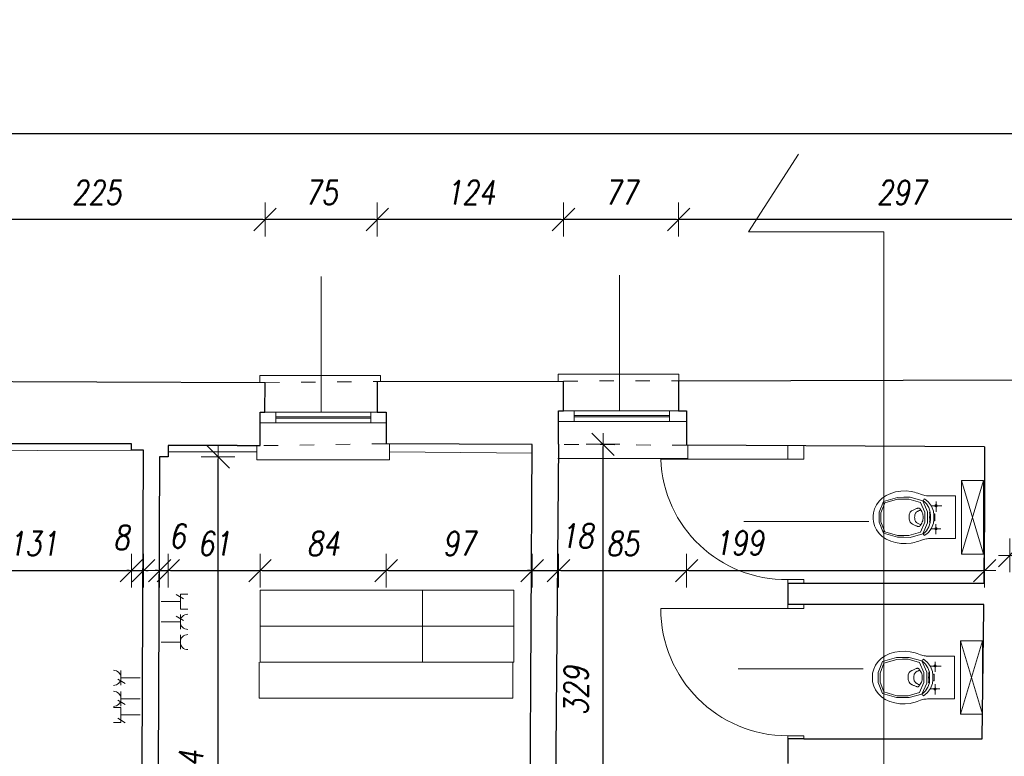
# Model space of a CAD drawing. Header units: millimetres. Extents: x -58431 to 28973, y -32170 to 9431.
# Tile 46 of 54: x -17288 to -10720, y -4213 to 698. Entities that reach past the tile are written whole.
import ezdxf

# ---------------------------------------------------------------- set-up
doc = ezdxf.new("R2010")
doc.units = ezdxf.units.MM
doc.header["$LTSCALE"] = 8
doc.linetypes.add('ACAD_ISO03W100', pattern=[30, 12, -18])
doc.layers.get('Defpoints').update_dxf_attribs({"lineweight": 0})
for name, color, linetype, lineweight in [('A_DIMEN', 7, 'Continuous', 0), ('BAM_OPISY POWIERZCHNI', 40, 'Continuous', 0), ('BAM_WYPOSAŻENIE SANITARNE', 120, 'Continuous', 0), ('instalacje', 6, 'Continuous', 0), ('piętro_dzwi i okna', 3, 'Continuous', 0), ('piętro_parapet', 6, 'Continuous', 0), ('piętro_podciąg', 2, 'ACAD_ISO03W100', 0), ('piętro_rzut', 7, 'Continuous', 30), ('piętro_widok', 4, 'Continuous', 0), ('przekroje', 3, 'Continuous', 0), ('wymiarowanie', 4, 'Continuous', 0)]:
    doc.layers.add(name, color=color, linetype=linetype, lineweight=lineweight)
doc.styles.add('ROMANS1', font='romans.shx', dxfattribs={"width": 0.8, "oblique": 10})
doc.dimstyles.new('NARCH100', dxfattribs={"dimscale": 100, "dimtxt": 1.6, "dimasz": 0.15, "dimexe": 0, "dimexo": 0, "dimgap": 1, "dimtad": 1, "dimdec": 0, "dimlfac": 0.1, "dimrnd": 1, "dimdsep": 46, "dimtxsty": 'ROMANS1', "dimblk": 'wym', "dimcen": -1.5, "dimse1": 1, "dimse2": 1, "dimclrd": 4, "dimclre": 4, "dimclrt": 3, "dimadec": 0, "dimazin": 0, "dimtfac": 0.04, "dimtdec": 0, "dimtmove": 2, "dimatfit": 3, "dimldrblk": 'wym', "dimfxl": 0, "dimtolj": 1, "dimarcsym": 0})

# ---------------------------------------------------------------- blocks, each defined once
blk = doc.blocks.new('eededede')
for p, q in [((1903.33, 1424.04), (1918.34, 1474.04)), ((1918.33, 1424.04), (1903.34, 1474.04))]:
    blk.add_line(p, q)
blk.add_lwpolyline([(1903.33, 1424.04), (1918.33, 1424.04), (1918.34, 1474.04), (1903.34, 1474.04)], close=True)
for points in [[(1872.52, 1465.77, 0), (1871.43, 1466.1, 0), (1869.17, 1466.61, 0), (1865.65, 1466.96, 0), (1862.07, 1466.84, 0), (1858.56, 1466.28, 0), (1855.21, 1465.29, 0), (1852.15, 1463.9, 0), (1849.48, 1462.12, 0), (1847.27, 1459.98, 0), (1845.54, 1457.52, 0), (1844.28, 1454.83, 0), (1843.51, 1451.98, 0), (1843.33, 1450.02, 0), (1843.33, 1449.04, 0)], [(1847.33, 1449.04, 0), (1847.34, 1452.45, 0), (1850.27, 1459.9, 0), (1859.86, 1462.6, 0), (1864.19, 1462.64, 0)], [(1848.6, 1449.04, 0), (1848.6, 1452.12, 0), (1851.25, 1458.86, 0), (1859.92, 1461.41, 0), (1863.83, 1461.45, 0)], [(1863.83, 1461.45, 0), (1867.6, 1461.49, 0), (1875.43, 1459.22, 0), (1878.4, 1452.43, 0), (1878.4, 1449.04, 0)], [(1864.19, 1462.64, 0), (1868.36, 1462.69, 0), (1877.03, 1460.3, 0), (1880.31, 1452.79, 0), (1880.31, 1449.04, 0)], [(1879.6, 1463.71, 0), (1878.48, 1463.86, 0), (1876.15, 1464.52, 0), (1873.73, 1465.4, 0), (1872.52, 1465.77, 0)], [(1878.05, 1461.52, 0), (1877.79, 1461.08, 0), (1877.52, 1460.64, 0), (1877.26, 1460.2, 0)], [(1884.53, 1449.05, 0), (1884.53, 1450.47, 0), (1884.23, 1453.12, 0), (1882.93, 1456.51, 0), (1880.88, 1459.32, 0), (1879.06, 1460.84, 0), (1878.05, 1461.52, 0)], [(1882.17, 1463.54, 0), (1881.74, 1463.54, 0), (1880.88, 1463.57, 0), (1880.03, 1463.65, 0), (1879.6, 1463.71, 0)], [(1899.34, 1463.54, 0), (1893.62, 1463.54, 0), (1887.89, 1463.54, 0), (1882.17, 1463.54, 0)], [(1899.34, 1463.54, 0), (1899.34, 1458.71, 0), (1899.34, 1453.88, 0), (1899.34, 1449.04, 0)], [(1869.93, 1453.68, 0), (1870.09, 1453.77, 0), (1870.41, 1453.93, 0), (1870.89, 1454.16, 0), (1871.37, 1454.38, 0), (1871.84, 1454.58, 0), (1872.31, 1454.77, 0), (1872.78, 1454.95, 0), (1873.24, 1455.12, 0), (1873.54, 1455.23, 0), (1873.69, 1455.29, 0)], [(1875.72, 1454.03, 0), (1875.61, 1453.99, 0), (1875.39, 1453.91, 0), (1875.07, 1453.79, 0), (1874.75, 1453.66, 0), (1874.45, 1453.54, 0), (1874.15, 1453.4, 0), (1873.87, 1453.27, 0), (1873.59, 1453.13, 0), (1873.41, 1453.04, 0), (1873.32, 1452.99, 0)], [(1873.69, 1455.29, 0), (1873.75, 1455.31, 0), (1873.86, 1455.34, 0), (1874.04, 1455.36, 0), (1874.21, 1455.35, 0), (1874.39, 1455.32, 0), (1874.55, 1455.27, 0), (1874.71, 1455.19, 0), (1874.85, 1455.09, 0), (1874.94, 1455, 0), (1874.98, 1454.96, 0)], [(1877.31, 1449.04, 0), (1877.31, 1449.32, 0), (1877.28, 1449.86, 0), (1877.17, 1450.66, 0), (1876.98, 1451.45, 0), (1876.71, 1452.21, 0), (1876.38, 1452.95, 0), (1875.98, 1453.65, 0), (1875.52, 1454.33, 0), (1875.17, 1454.75, 0), (1874.98, 1454.96, 0)], [(1877.26, 1460.2, 0), (1878.1, 1459.56, 0), (1879.58, 1458.15, 0), (1881.17, 1455.62, 0), (1882.12, 1452.63, 0), (1882.33, 1450.3, 0), (1882.33, 1449.04, 0)], [(1890.06, 1456.84, 0), (1887.68, 1456.84, 0), (1885.3, 1456.84, 0), (1882.92, 1456.84, 0)], [(1885.45, 1456.26, 0), (1885.2, 1456.84, 0), (1885.45, 1457.43, 0), (1886.04, 1457.67, 0), (1886.62, 1457.43, 0), (1886.87, 1456.84, 0), (1886.62, 1456.26, 0), (1886.04, 1456.01, 0)], [(1886.04, 1459.74, 0), (1886.04, 1457.43, 0), (1886.04, 1455.12, 0), (1886.04, 1452.82, 0)], [(1872.52, 1432.32, 0), (1871.43, 1431.99, 0), (1869.17, 1431.47, 0), (1865.65, 1431.13, 0), (1862.07, 1431.25, 0), (1858.55, 1431.81, 0), (1855.21, 1432.8, 0), (1852.15, 1434.19, 0), (1849.48, 1435.97, 0), (1847.27, 1438.11, 0), (1845.54, 1440.57, 0), (1844.28, 1443.26, 0), (1843.51, 1446.11, 0), (1843.33, 1448.07, 0), (1843.33, 1449.04, 0)], [(1847.33, 1449.04, 0), (1847.33, 1445.64, 0), (1850.27, 1438.19, 0), (1859.86, 1435.49, 0), (1864.19, 1435.44, 0)], [(1848.6, 1449.04, 0), (1848.6, 1445.97, 0), (1851.25, 1439.23, 0), (1859.91, 1436.68, 0), (1863.83, 1436.64, 0)], [(1863.83, 1436.64, 0), (1867.6, 1436.59, 0), (1875.43, 1438.87, 0), (1878.4, 1445.65, 0), (1878.4, 1449.04, 0)], [(1864.19, 1435.44, 0), (1868.36, 1435.4, 0), (1877.03, 1437.79, 0), (1880.31, 1445.29, 0), (1880.31, 1449.04, 0)], [(1869.93, 1453.68, 0), (1869.34, 1453.38, 0), (1868.45, 1452.5, 0), (1867.79, 1450.77, 0), (1867.69, 1449.58, 0), (1867.69, 1449.04, 0)], [(1869.93, 1444.4, 0), (1869.71, 1444.52, 0), (1869.31, 1444.79, 0), (1868.82, 1445.28, 0), (1868.43, 1445.84, 0), (1868.13, 1446.46, 0), (1867.92, 1447.11, 0), (1867.78, 1447.77, 0), (1867.7, 1448.42, 0), (1867.69, 1448.84, 0), (1867.69, 1449.04, 0)], [(1873.32, 1452.99, 0), (1873.15, 1452.9, 0), (1872.84, 1452.68, 0), (1872.45, 1452.28, 0), (1872.14, 1451.82, 0), (1871.89, 1451.3, 0), (1871.71, 1450.75, 0), (1871.59, 1450.17, 0), (1871.52, 1449.59, 0), (1871.51, 1449.22, 0), (1871.51, 1449.04, 0)], [(1873.32, 1445.1, 0), (1873.15, 1445.19, 0), (1872.84, 1445.41, 0), (1872.45, 1445.8, 0), (1872.14, 1446.27, 0), (1871.89, 1446.79, 0), (1871.71, 1447.34, 0), (1871.59, 1447.92, 0), (1871.52, 1448.49, 0), (1871.51, 1448.87, 0), (1871.51, 1449.04, 0)], [(1877.31, 1449.04, 0), (1877.31, 1448.77, 0), (1877.28, 1448.23, 0), (1877.17, 1447.43, 0), (1876.98, 1446.64, 0), (1876.71, 1445.88, 0), (1876.38, 1445.14, 0), (1875.98, 1444.43, 0), (1875.52, 1443.76, 0), (1875.17, 1443.33, 0), (1874.98, 1443.13, 0)], [(1877.26, 1437.89, 0), (1878.1, 1438.53, 0), (1879.58, 1439.93, 0), (1881.17, 1442.47, 0), (1882.12, 1445.46, 0), (1882.33, 1447.79, 0), (1882.33, 1449.04, 0)], [(1884.53, 1449.04, 0), (1884.53, 1447.61, 0), (1884.23, 1444.96, 0), (1882.93, 1441.58, 0), (1880.88, 1438.76, 0), (1879.06, 1437.24, 0), (1878.05, 1436.57, 0)], [(1881.58, 1449.04, 0), (1881.58, 1449.33, 0), (1881.68, 1449.5, 0), (1881.82, 1449.69, 0), (1881.83, 1450.01, 0), (1881.8, 1450.62, 0), (1881.73, 1451.44, 0), (1881.59, 1452.11, 0), (1881.72, 1452.41, 0), (1881.98, 1452.53, 0), (1881.96, 1452.8, 0)], [(1881.58, 1449.04, 0), (1881.58, 1448.75, 0), (1881.68, 1448.59, 0), (1881.82, 1448.4, 0), (1881.83, 1448.08, 0), (1881.8, 1447.47, 0), (1881.73, 1446.64, 0), (1881.59, 1445.97, 0), (1881.72, 1445.67, 0), (1881.98, 1445.56, 0), (1881.96, 1445.28, 0)], [(1884.39, 1451.34, 0), (1884.7, 1451.34, 0), (1885.02, 1451.34, 0), (1885.33, 1451.34, 0)], [(1885.33, 1449.04, 0), (1885.33, 1449.81, 0), (1885.33, 1450.58, 0), (1885.33, 1451.34, 0)], [(1885.33, 1449.04, 0), (1885.33, 1448.28, 0), (1885.33, 1447.51, 0), (1885.33, 1446.74, 0)], [(1899.33, 1434.54, 0), (1899.33, 1439.38, 0), (1899.33, 1444.21, 0), (1899.34, 1449.04, 0)], [(1869.93, 1444.4, 0), (1870.09, 1444.32, 0), (1870.41, 1444.15, 0), (1870.89, 1443.92, 0), (1871.37, 1443.71, 0), (1871.84, 1443.51, 0), (1872.31, 1443.32, 0), (1872.78, 1443.14, 0), (1873.24, 1442.96, 0), (1873.54, 1442.86, 0), (1873.69, 1442.8, 0)], [(1875.72, 1444.06, 0), (1875.47, 1444.15, 0), (1874.81, 1444.39, 0), (1874.01, 1444.74, 0), (1873.49, 1445, 0), (1873.32, 1445.1, 0)], [(1873.69, 1442.8, 0), (1873.75, 1442.78, 0), (1873.86, 1442.75, 0), (1874.04, 1442.73, 0), (1874.21, 1442.74, 0), (1874.39, 1442.77, 0), (1874.55, 1442.82, 0), (1874.71, 1442.9, 0), (1874.85, 1443, 0), (1874.94, 1443.08, 0), (1874.98, 1443.13, 0)], [(1889.21, 1441.24, 0), (1887.11, 1441.24, 0), (1885.01, 1441.24, 0), (1882.91, 1441.24, 0)], [(1884.39, 1446.74, 0), (1884.7, 1446.74, 0), (1885.02, 1446.74, 0), (1885.33, 1446.74, 0)], [(1885.45, 1441.83, 0), (1885.2, 1441.24, 0), (1885.45, 1440.66, 0), (1886.03, 1440.41, 0), (1886.62, 1440.66, 0), (1886.87, 1441.24, 0), (1886.62, 1441.83, 0), (1886.03, 1442.07, 0)], [(1886.03, 1444.48, 0), (1886.03, 1442.18, 0), (1886.03, 1439.88, 0), (1886.03, 1437.57, 0)], [(1879.6, 1434.38, 0), (1878.47, 1434.23, 0), (1876.15, 1433.57, 0), (1873.73, 1432.69, 0), (1872.52, 1432.32, 0)], [(1878.05, 1436.57, 0), (1877.79, 1437.01, 0), (1877.52, 1437.45, 0), (1877.26, 1437.89, 0)], [(1882.17, 1434.54, 0), (1881.74, 1434.54, 0), (1880.88, 1434.52, 0), (1880.03, 1434.43, 0), (1879.6, 1434.38, 0)], [(1899.33, 1434.54, 0), (1893.61, 1434.54, 0), (1887.89, 1434.54, 0), (1882.17, 1434.54, 0)]]:
    blk.add_polyline3d(points)
blk = doc.blocks.new('GGGDB')
at = {"layer": 'przekroje'}
for points in [[(44025, 25066.5), (43120.8, 25066.5), (43454.9, 25583.2)], [(44025, 25066.5), (44025, -5400)]]:
    blk.add_lwpolyline(points, dxfattribs=at)
blk = doc.blocks.new('wym')
at = {"layer": 'A_DIMEN', "color": 4, "ltscale": 100}
for p, q in [((-5, -5), (5, 5)), ((0, -7.5), (0, 7.5)), ((-5, 0), (5, 0))]:
    blk.add_line(p, q, dxfattribs=at)
blk = doc.blocks.new('*D131')
at = {"layer": 'Defpoints', "color": 0, "transparency": 16777216}
for p in [(-12892.5, -634.4), (-9920.4, -1701.4), (-12892.5, -1709.6)]:
    blk.add_point(p, dxfattribs=at)
at = {"layer": 'piętro_widok', "color": 4, "lineweight": -2, "transparency": 16777216}
blk.add_line((-9935.4, -634.4), (-12877.5, -634.4), dxfattribs=at)
at = {"layer": 'piętro_widok', "color": 4, "lineweight": -2, "transparency": 16777216, "xscale": 15, "yscale": 15, "zscale": 15}
for p, rotation in [((-12892.5, -634.4), 179.9999999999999), ((-9920.4, -634.4), 359.9999999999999)]:
    blk.add_blockref('wym', p, dxfattribs=dict(at, rotation=rotation))
at = {"layer": 'piętro_widok', "color": 3, "transparency": 16777216, "insert": (-11406.4, -454.4), "char_height": 160, "attachment_point": 5, "style": 'ROMANS1'}
blk.add_mtext('\\A1;297', dxfattribs=at)
blk = doc.blocks.new('*D132')
at = {"layer": 'Defpoints', "color": 0, "transparency": 16777216}
for p in [(-13660.3, -634.4), (-13660.3, -1711.5), (-12892.5, -1709.6)]:
    blk.add_point(p, dxfattribs=at)
at = {"layer": 'piętro_widok', "color": 4, "lineweight": -2, "transparency": 16777216}
blk.add_line((-12907.5, -634.4), (-13645.3, -634.4), dxfattribs=at)
at = {"layer": 'piętro_widok', "color": 4, "lineweight": -2, "transparency": 16777216, "xscale": 15, "yscale": 15, "zscale": 15}
for p, rotation in [((-13660.3, -634.4), 179.9999999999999), ((-12892.5, -634.4), 359.9999999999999)]:
    blk.add_blockref('wym', p, dxfattribs=dict(at, rotation=rotation))
at = {"layer": 'piętro_widok', "color": 3, "transparency": 16777216, "insert": (-13276.4, -454.4), "char_height": 160, "attachment_point": 5, "style": 'ROMANS1'}
blk.add_mtext('\\A1;77', dxfattribs=at)
blk = doc.blocks.new('*D133')
at = {"layer": 'Defpoints', "color": 0, "transparency": 16777216}
for p in [(-14902.4, -634.4), (-14902.4, -1714.5), (-13660.3, -1711.5)]:
    blk.add_point(p, dxfattribs=at)
at = {"layer": 'piętro_widok', "color": 4, "lineweight": -2, "transparency": 16777216}
blk.add_line((-13675.3, -634.4), (-14887.4, -634.4), dxfattribs=at)
at = {"layer": 'piętro_widok', "color": 4, "lineweight": -2, "transparency": 16777216, "xscale": 15, "yscale": 15, "zscale": 15}
for p, rotation in [((-14902.4, -634.4), 179.9999999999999), ((-13660.3, -634.4), 359.9999999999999)]:
    blk.add_blockref('wym', p, dxfattribs=dict(at, rotation=rotation))
at = {"layer": 'piętro_widok', "color": 3, "transparency": 16777216, "insert": (-14281.4, -454.4), "char_height": 160, "attachment_point": 5, "style": 'ROMANS1'}
blk.add_mtext('\\A1;124', dxfattribs=at)
blk = doc.blocks.new('*D134')
at = {"layer": 'Defpoints', "color": 0, "transparency": 16777216}
for p in [(-15651.1, -634.4), (-15651.1, -1722.6), (-14902.4, -1714.5)]:
    blk.add_point(p, dxfattribs=at)
at = {"layer": 'piętro_widok', "color": 4, "lineweight": -2, "transparency": 16777216}
blk.add_line((-14917.4, -634.4), (-15636.1, -634.4), dxfattribs=at)
at = {"layer": 'piętro_widok', "color": 4, "lineweight": -2, "transparency": 16777216, "xscale": 15, "yscale": 15, "zscale": 15}
for p, rotation in [((-15651.1, -634.4), 179.9999999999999), ((-14902.4, -634.4), 359.9999999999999)]:
    blk.add_blockref('wym', p, dxfattribs=dict(at, rotation=rotation))
at = {"layer": 'piętro_widok', "color": 3, "transparency": 16777216, "insert": (-15276.7, -454.4), "char_height": 160, "attachment_point": 5, "style": 'ROMANS1'}
blk.add_mtext('\\A1;75', dxfattribs=at)
blk = doc.blocks.new('*D135')
at = {"layer": 'Defpoints', "color": 0, "transparency": 16777216}
for p in [(-17899.5, -634.4), (-17899.5, -1714.4), (-15651.1, -1722.6)]:
    blk.add_point(p, dxfattribs=at)
at = {"layer": 'piętro_widok', "color": 4, "lineweight": -2, "transparency": 16777216}
blk.add_line((-15666.1, -634.4), (-17884.5, -634.4), dxfattribs=at)
at = {"layer": 'piętro_widok', "color": 4, "lineweight": -2, "transparency": 16777216, "xscale": 15, "yscale": 15, "zscale": 15}
for p, rotation in [((-17899.5, -634.4), 179.9999999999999), ((-15651.1, -634.4), 359.9999999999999)]:
    blk.add_blockref('wym', p, dxfattribs=dict(at, rotation=rotation))
at = {"layer": 'piętro_widok', "color": 3, "transparency": 16777216, "insert": (-16775.3, -454.4), "char_height": 160, "attachment_point": 5, "style": 'ROMANS1'}
blk.add_mtext('\\A1;225', dxfattribs=at)
blk = doc.blocks.new('*D542')
at = {"layer": 'BAM_OPISY POWIERZCHNI', "color": 4, "lineweight": -2, "transparency": 16777216}
blk.add_line((-56012, -61), (-1471.7, -61), dxfattribs=at)
at = {"layer": 'Defpoints', "color": 0, "transparency": 16777216}
for p in [(-1456.7, -61), (-1456.7, -1693.8), (-56027, -1738.3)]:
    blk.add_point(p, dxfattribs=at)
at = {"layer": 'BAM_OPISY POWIERZCHNI', "color": 4, "lineweight": -2, "transparency": 16777216, "xscale": 15, "yscale": 15, "zscale": 15, "rotation": 179.9999999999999}
blk.add_blockref('wym', (-56027, -61), dxfattribs=at)
at = {"layer": 'BAM_OPISY POWIERZCHNI', "color": 4, "lineweight": -2, "transparency": 16777216, "xscale": 15, "yscale": 15, "zscale": 15}
blk.add_blockref('wym', (-1456.7, -61), dxfattribs=at)
at = {"layer": 'BAM_OPISY POWIERZCHNI', "color": 3, "transparency": 16777216, "insert": (-28741.9, 119), "char_height": 160, "attachment_point": 5, "style": 'ROMANS1'}
blk.add_mtext('\\A1;5457', dxfattribs=at)
blk = doc.blocks.new('*D685')
at = {"layer": 'BAM_OPISY POWIERZCHNI', "color": 4, "lineweight": -2, "transparency": 16777216}
blk.add_line((-17838.4, -2975.4), (-16558, -2975.4), dxfattribs=at)
at = {"layer": 'Defpoints', "color": 0, "transparency": 16777216}
for p in [(-17853.4, -1989.7), (-16543, -2131.1), (-16543, -2975.4)]:
    blk.add_point(p, dxfattribs=at)
at = {"layer": 'BAM_OPISY POWIERZCHNI', "color": 4, "lineweight": -2, "transparency": 16777216, "xscale": 15, "yscale": 15, "zscale": 15, "rotation": 179.9999999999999}
blk.add_blockref('wym', (-17853.4, -2975.4), dxfattribs=at)
at = {"layer": 'BAM_OPISY POWIERZCHNI', "color": 4, "lineweight": -2, "transparency": 16777216, "xscale": 15, "yscale": 15, "zscale": 15}
blk.add_blockref('wym', (-16543, -2975.4), dxfattribs=at)
at = {"layer": 'BAM_OPISY POWIERZCHNI', "color": 3, "transparency": 16777216, "insert": (-17198.2, -2795.4), "char_height": 160, "attachment_point": 5, "style": 'ROMANS1'}
blk.add_mtext('\\A1;131', dxfattribs=at)
blk = doc.blocks.new('*D686')
at = {"layer": 'BAM_OPISY POWIERZCHNI', "color": 4, "lineweight": -2, "transparency": 16777216}
for p, q in [((-16558, -2975.4), (-16573, -2975.4)), ((-16543, -2975.4), (-16461.9, -2975.4)), ((-16446.9, -2975.4), (-16431.9, -2975.4))]:
    blk.add_line(p, q, dxfattribs=at)
at = {"layer": 'Defpoints', "color": 0, "transparency": 16777216}
for p in [(-16543, -2131.1), (-16461.9, -2172.1), (-16461.9, -2975.4)]:
    blk.add_point(p, dxfattribs=at)
at = {"layer": 'BAM_OPISY POWIERZCHNI', "color": 4, "lineweight": -2, "transparency": 16777216, "xscale": 15, "yscale": 15, "zscale": 15}
for p, rotation in [((-16543, -2975.4), 359.9999999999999), ((-16461.9, -2975.4), 179.9999999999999)]:
    blk.add_blockref('wym', p, dxfattribs=dict(at, rotation=rotation))
at = {"layer": 'BAM_OPISY POWIERZCHNI', "color": 3, "transparency": 16777216, "insert": (-16609.8, -2754.5), "char_height": 160, "attachment_point": 5, "style": 'ROMANS1'}
blk.add_mtext('\\A1;8', dxfattribs=at)
blk = doc.blocks.new('*D687')
at = {"layer": 'BAM_OPISY POWIERZCHNI', "color": 4, "lineweight": -2, "transparency": 16777216}
for p, q in [((-16369.8, -2975.4), (-16384.8, -2975.4)), ((-16354.8, -2975.4), (-16296.6, -2975.4)), ((-16281.6, -2975.4), (-16266.6, -2975.4))]:
    blk.add_line(p, q, dxfattribs=at)
at = {"layer": 'Defpoints', "color": 0, "transparency": 16777216}
for p in [(-16296.6, -2141.9), (-16354.8, -2216.8), (-16296.6, -2975.4)]:
    blk.add_point(p, dxfattribs=at)
at = {"layer": 'BAM_OPISY POWIERZCHNI', "color": 4, "lineweight": -2, "transparency": 16777216, "xscale": 15, "yscale": 15, "zscale": 15}
for p, rotation in [((-16354.8, -2975.4), 359.9999999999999), ((-16296.6, -2975.4), 179.9999999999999)]:
    blk.add_blockref('wym', p, dxfattribs=dict(at, rotation=rotation))
at = {"layer": 'BAM_OPISY POWIERZCHNI', "color": 3, "transparency": 16777216, "insert": (-16236, -2744.6), "char_height": 160, "attachment_point": 5, "style": 'ROMANS1'}
blk.add_mtext('\\A1;6', dxfattribs=at)
blk = doc.blocks.new('*D688')
at = {"layer": 'BAM_OPISY POWIERZCHNI', "color": 4, "lineweight": -2, "transparency": 16777216}
blk.add_line((-16281.6, -2975.4), (-15699.6, -2975.4), dxfattribs=at)
at = {"layer": 'Defpoints', "color": 0, "transparency": 16777216}
for p in [(-15684.6, -1989.7), (-16296.6, -2141.9), (-15684.6, -2975.4)]:
    blk.add_point(p, dxfattribs=at)
at = {"layer": 'BAM_OPISY POWIERZCHNI', "color": 4, "lineweight": -2, "transparency": 16777216, "xscale": 15, "yscale": 15, "zscale": 15, "rotation": 179.9999999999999}
blk.add_blockref('wym', (-16296.6, -2975.4), dxfattribs=at)
at = {"layer": 'BAM_OPISY POWIERZCHNI', "color": 4, "lineweight": -2, "transparency": 16777216, "xscale": 15, "yscale": 15, "zscale": 15}
blk.add_blockref('wym', (-15684.6, -2975.4), dxfattribs=at)
at = {"layer": 'BAM_OPISY POWIERZCHNI', "color": 3, "transparency": 16777216, "insert": (-15990.6, -2795.4), "char_height": 160, "attachment_point": 5, "style": 'ROMANS1'}
blk.add_mtext('\\A1;61', dxfattribs=at)
blk = doc.blocks.new('*D689')
at = {"layer": 'BAM_OPISY POWIERZCHNI', "color": 4, "lineweight": -2, "transparency": 16777216}
blk.add_line((-15669.6, -2975.4), (-14858.7, -2975.4), dxfattribs=at)
at = {"layer": 'Defpoints', "color": 0, "transparency": 16777216}
for p in [(-15684.6, -1989.7), (-14843.7, -1989.7), (-14843.7, -2975.4)]:
    blk.add_point(p, dxfattribs=at)
at = {"layer": 'BAM_OPISY POWIERZCHNI', "color": 4, "lineweight": -2, "transparency": 16777216, "xscale": 15, "yscale": 15, "zscale": 15, "rotation": 179.9999999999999}
blk.add_blockref('wym', (-15684.6, -2975.4), dxfattribs=at)
at = {"layer": 'BAM_OPISY POWIERZCHNI', "color": 4, "lineweight": -2, "transparency": 16777216, "xscale": 15, "yscale": 15, "zscale": 15}
blk.add_blockref('wym', (-14843.7, -2975.4), dxfattribs=at)
at = {"layer": 'BAM_OPISY POWIERZCHNI', "color": 3, "transparency": 16777216, "insert": (-15264.2, -2795.4), "char_height": 160, "attachment_point": 5, "style": 'ROMANS1'}
blk.add_mtext('\\A1;84', dxfattribs=at)
blk = doc.blocks.new('*D690')
at = {"layer": 'BAM_OPISY POWIERZCHNI', "color": 4, "lineweight": -2, "transparency": 16777216}
blk.add_line((-14828.7, -2975.4), (-13884.8, -2975.4), dxfattribs=at)
at = {"layer": 'Defpoints', "color": 0, "transparency": 16777216}
for p in [(-14843.7, -1989.7), (-13869.8, -2134.3), (-13869.8, -2975.4)]:
    blk.add_point(p, dxfattribs=at)
at = {"layer": 'BAM_OPISY POWIERZCHNI', "color": 4, "lineweight": -2, "transparency": 16777216, "xscale": 15, "yscale": 15, "zscale": 15, "rotation": 179.9999999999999}
blk.add_blockref('wym', (-14843.7, -2975.4), dxfattribs=at)
at = {"layer": 'BAM_OPISY POWIERZCHNI', "color": 4, "lineweight": -2, "transparency": 16777216, "xscale": 15, "yscale": 15, "zscale": 15}
blk.add_blockref('wym', (-13869.8, -2975.4), dxfattribs=at)
at = {"layer": 'BAM_OPISY POWIERZCHNI', "color": 3, "transparency": 16777216, "insert": (-14356.8, -2795.4), "char_height": 160, "attachment_point": 5, "style": 'ROMANS1'}
blk.add_mtext('\\A1;97', dxfattribs=at)
blk = doc.blocks.new('*D691')
at = {"layer": 'BAM_OPISY POWIERZCHNI', "color": 4, "lineweight": -2, "transparency": 16777216}
for p, q in [((-13884.8, -2975.4), (-13899.8, -2975.4)), ((-13869.8, -2975.4), (-13693.9, -2975.4)), ((-13678.9, -2975.4), (-13663.9, -2975.4))]:
    blk.add_line(p, q, dxfattribs=at)
at = {"layer": 'Defpoints', "color": 0, "transparency": 16777216}
for p in [(-13693.9, -1981), (-13869.8, -2134.3), (-13693.9, -2975.4)]:
    blk.add_point(p, dxfattribs=at)
at = {"layer": 'BAM_OPISY POWIERZCHNI', "color": 4, "lineweight": -2, "transparency": 16777216, "xscale": 15, "yscale": 15, "zscale": 15}
for p, rotation in [((-13869.8, -2975.4), 359.9999999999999), ((-13693.9, -2975.4), 179.9999999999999)]:
    blk.add_blockref('wym', p, dxfattribs=dict(at, rotation=rotation))
at = {"layer": 'BAM_OPISY POWIERZCHNI', "color": 3, "transparency": 16777216, "insert": (-13570.2, -2743.6), "char_height": 160, "attachment_point": 5, "style": 'ROMANS1'}
blk.add_mtext('\\A1;18', dxfattribs=at)
blk = doc.blocks.new('*D692')
at = {"layer": 'BAM_OPISY POWIERZCHNI', "color": 4, "lineweight": -2, "transparency": 16777216}
blk.add_line((-13678.9, -2975.4), (-12854, -2975.4), dxfattribs=at)
at = {"layer": 'Defpoints', "color": 0, "transparency": 16777216}
for p in [(-13693.9, -1981), (-12839, -1981), (-12839, -2975.4)]:
    blk.add_point(p, dxfattribs=at)
at = {"layer": 'BAM_OPISY POWIERZCHNI', "color": 4, "lineweight": -2, "transparency": 16777216, "xscale": 15, "yscale": 15, "zscale": 15, "rotation": 179.9999999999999}
blk.add_blockref('wym', (-13693.9, -2975.4), dxfattribs=at)
at = {"layer": 'BAM_OPISY POWIERZCHNI', "color": 4, "lineweight": -2, "transparency": 16777216, "xscale": 15, "yscale": 15, "zscale": 15}
blk.add_blockref('wym', (-12839, -2975.4), dxfattribs=at)
at = {"layer": 'BAM_OPISY POWIERZCHNI', "color": 3, "transparency": 16777216, "insert": (-13266.4, -2795.4), "char_height": 160, "attachment_point": 5, "style": 'ROMANS1'}
blk.add_mtext('\\A1;85', dxfattribs=at)
blk = doc.blocks.new('*D693')
at = {"layer": 'BAM_OPISY POWIERZCHNI', "color": 4, "lineweight": -2, "transparency": 16777216}
blk.add_line((-12824, -2975.4), (-10866.6, -2975.4), dxfattribs=at)
at = {"layer": 'Defpoints', "color": 0, "transparency": 16777216}
for p in [(-12839, -1981), (-10851.6, -2150.7), (-10851.6, -2975.4)]:
    blk.add_point(p, dxfattribs=at)
at = {"layer": 'BAM_OPISY POWIERZCHNI', "color": 4, "lineweight": -2, "transparency": 16777216, "xscale": 15, "yscale": 15, "zscale": 15, "rotation": 179.9999999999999}
blk.add_blockref('wym', (-12839, -2975.4), dxfattribs=at)
at = {"layer": 'BAM_OPISY POWIERZCHNI', "color": 4, "lineweight": -2, "transparency": 16777216, "xscale": 15, "yscale": 15, "zscale": 15}
blk.add_blockref('wym', (-10851.6, -2975.4), dxfattribs=at)
at = {"layer": 'BAM_OPISY POWIERZCHNI', "color": 3, "transparency": 16777216, "insert": (-12488.9, -2790.7), "char_height": 160, "attachment_point": 5, "style": 'ROMANS1'}
blk.add_mtext('\\A1;199', dxfattribs=at)
blk = doc.blocks.new('*D694')
at = {"layer": 'BAM_OPISY POWIERZCHNI', "color": 4, "lineweight": -2, "transparency": 16777216}
blk.add_line((-10668.8, -2874.1), (-9852.6, -2874.1), dxfattribs=at)
at = {"layer": 'Defpoints', "color": 0, "transparency": 16777216}
for p in [(-10683.8, -1989.7), (-9837.6, -1991.7), (-9837.6, -2874.1)]:
    blk.add_point(p, dxfattribs=at)
at = {"layer": 'BAM_OPISY POWIERZCHNI', "color": 4, "lineweight": -2, "transparency": 16777216, "xscale": 15, "yscale": 15, "zscale": 15, "rotation": 179.9999999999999}
blk.add_blockref('wym', (-10683.8, -2874.1), dxfattribs=at)
at = {"layer": 'BAM_OPISY POWIERZCHNI', "color": 4, "lineweight": -2, "transparency": 16777216, "xscale": 15, "yscale": 15, "zscale": 15}
blk.add_blockref('wym', (-9837.6, -2874.1), dxfattribs=at)
at = {"layer": 'BAM_OPISY POWIERZCHNI', "color": 3, "transparency": 16777216, "insert": (-10260.7, -2694.1), "char_height": 160, "attachment_point": 5, "style": 'ROMANS1'}
blk.add_mtext('\\A1;85', dxfattribs=at)
blk = doc.blocks.new('*D808')
at = {"layer": 'BAM_OPISY POWIERZCHNI', "color": 4, "lineweight": -2, "transparency": 16777216}
blk.add_line((-15964.4, -6445.8), (-15964.4, -2231.8), dxfattribs=at)
at = {"layer": 'Defpoints', "color": 0, "transparency": 16777216}
for p in [(-16354.8, -2216.8), (-15964.4, -2216.8), (-16372.4, -6460.8)]:
    blk.add_point(p, dxfattribs=at)
at = {"layer": 'BAM_OPISY POWIERZCHNI', "color": 4, "lineweight": -2, "transparency": 16777216, "xscale": 15, "yscale": 15, "zscale": 15}
for p, rotation in [((-15964.4, -2216.8), 90), ((-15964.4, -6460.8), 270)]:
    blk.add_blockref('wym', p, dxfattribs=dict(at, rotation=rotation))
at = {"layer": 'BAM_OPISY POWIERZCHNI', "color": 3, "transparency": 16777216, "insert": (-16144.4, -4338.8), "char_height": 160, "attachment_point": 5, "rotation": 90, "style": 'ROMANS1'}
blk.add_mtext('\\A1;424', dxfattribs=at)
blk = doc.blocks.new('*D809')
at = {"layer": 'BAM_OPISY POWIERZCHNI', "color": 4, "lineweight": -2, "transparency": 16777216}
blk.add_line((-13397, -5404.8), (-13397, -2148.2), dxfattribs=at)
at = {"layer": 'Defpoints', "color": 0, "transparency": 16777216}
for p in [(-13693.1, -2133.2), (-13397, -2133.2), (-13721.9, -5419.8)]:
    blk.add_point(p, dxfattribs=at)
at = {"layer": 'BAM_OPISY POWIERZCHNI', "color": 4, "lineweight": -2, "transparency": 16777216, "xscale": 15, "yscale": 15, "zscale": 15}
for p, rotation in [((-13397, -2133.2), 90), ((-13397, -5419.8), 270)]:
    blk.add_blockref('wym', p, dxfattribs=dict(at, rotation=rotation))
at = {"layer": 'BAM_OPISY POWIERZCHNI', "color": 3, "transparency": 16777216, "insert": (-13577, -3776.5), "char_height": 160, "attachment_point": 5, "rotation": 90, "style": 'ROMANS1'}
blk.add_mtext('\\A1;329', dxfattribs=at)

msp = doc.modelspace()

# ---------------------------------------------------------------- linework, layer by layer
at = {"layer": 'BAM_OPISY POWIERZCHNI'}
msp.add_line((-14601.2, -3105), (-14601.2, -3585), dxfattribs=at)
for points in [[(-15683.2, -3105), (-15683.2, -3585), (-13992.6, -3585), (-13992.6, -3105)], [(-15683.2, -3105), (-13992.6, -3105)], [(-13992.6, -3345), (-15683.2, -3345)], [(-15689.7, -3585), (-15689.7, -3825), (-13999.1, -3825), (-13999.1, -3585)]]:
    msp.add_lwpolyline(points, dxfattribs=at)
at = {"layer": 'instalacje'}
for points in [[(-16194.8, -3164.3), (-16244.6, -3134.5)], [(-16216.4, -3232.1), (-16216.4, -3131.6)], [(-16166.2, -3131.6), (-16216.4, -3131.6)], [(-16216.4, -3181.9), (-16344.4, -3181.9)], [(-16194.8, -3308.2), (-16244.6, -3278.4)], [(-16166.2, -3232.1), (-16216.4, -3232.1)], [(-16216.4, -3268.9), (-16216.4, -3364.8)], [(-16216.4, -3316.9), (-16344.4, -3316.9)], [(-16216.4, -3403.9), (-16216.4, -3499.8)], [(-16216.4, -3451.9), (-16344.4, -3451.9)], [(-16612.5, -3738), (-16612.5, -3642.1)], [(-16634.1, -3698.7), (-16584.4, -3728.6)], [(-16612.5, -3690.1), (-16484.5, -3690.1)], [(-16612.5, -3878), (-16612.5, -3782.1)], [(-16634.1, -3838.7), (-16584.4, -3868.6)], [(-16612.5, -3830.1), (-16484.5, -3830.1)], [(-16662.8, -3887.5), (-16612.5, -3887.5)], [(-16612.5, -3887.5), (-16612.5, -3988)], [(-16612.5, -3937.7), (-16484.5, -3937.7)], [(-16662.8, -3988), (-16612.5, -3988)], [(-16634.1, -3959.2), (-16584.4, -3989.1)]]:
    msp.add_lwpolyline(points, dxfattribs=at)
for centre, start, end in [((-16166.2, -3316.9), 90, 270), ((-16166.2, -3451.9), 90, 270), ((-16662.8, -3690.1), 270, 90), ((-16662.8, -3830.1), 270, 90)]:
    msp.add_arc(centre, 50.2, start, end, dxfattribs=at)
at = {"layer": 'piętro_dzwi i okna'}
for p, q in [((-12163.9, -2232.2), (-12057.2, -2232.2)), ((-12163.9, -3228.6), (-12057.2, -3228.6))]:
    msp.add_line(p, q, dxfattribs=at)
for points in [[(-15652.3, -1919.7), (-14902.4, -1919.7)], [(-15580.5, -1989.7), (-15580.5, -1919.7)], [(-15580.5, -1949.4), (-14944.9, -1949.4)], [(-15580.5, -1959), (-14944.9, -1959)], [(-14944.9, -1989.7), (-14944.9, -1919.7)], [(-13661.6, -1911.1), (-12892.5, -1911.1)], [(-13589.8, -1981), (-13589.8, -1911)], [(-13589.8, -1940.8), (-12954.2, -1940.8)], [(-13589.8, -1950.3), (-12954.2, -1950.3)], [(-12954.2, -1981), (-12954.2, -1911)], [(-15684.6, -1989.7), (-14843.7, -1989.7)], [(-13693.9, -1981), (-12839, -1981)], [(-12163.6, -2143.6), (-12163.9, -2232.2)], [(-12057.2, -2144.2), (-12057.2, -2232.2)], [(-12163.9, -2232.2), (-13011.9, -2232.2)], [(-12163.9, -3033.9), (-12057.2, -3033.9)], [(-12163.9, -3058.9), (-12163.9, -3033.9)], [(-12163.9, -3099.6), (-12163.9, -3080.2)], [(-12057.2, -3058.9), (-12057.2, -3033.9)], [(-12163.9, -3202.1), (-12163.9, -3228.6)], [(-12057.2, -3202.1), (-12057.2, -3228.6)], [(-12163.9, -3228.6), (-13011.9, -3228.6)], [(-12163.9, -4096), (-12163.9, -4076.6), (-12057.1, -4077.2)], [(-12057.2, -4096), (-12057.1, -4077.2)]]:
    msp.add_lwpolyline(points, dxfattribs=at)
for centre, radius, start, end in [((-12179.6, -2201.2), 832.9, 182.13179, 271.07964), ((-12163.9, -3228.6), 848, 180, 270)]:
    msp.add_arc(centre, radius, start, end, dxfattribs=at)
at = {"layer": 'piętro_parapet'}
for points in [[(-15686.8, -1722.4), (-15686.8, -1674.7), (-14881.5, -1674.7), (-14881.5, -1714.5)], [(-13696.1, -1711.6), (-13696.1, -1666.1), (-12890.8, -1666.1), (-12890.8, -1709.6)], [(-15705.8, -2141.9), (-15705.8, -2237.5), (-14820.8, -2237.5), (-14821, -2128.1)], [(-13697.4, -2228.8), (-12830.1, -2228.8), (-12830.3, -2140)]]:
    msp.add_lwpolyline(points, dxfattribs=at)
at = {"layer": 'piętro_podciąg'}
for points in [[(-15651.1, -1722.5), (-14902.4, -1714.5)], [(-13660.3, -1711.5), (-12892.5, -1709.6)], [(-14843.7, -2129.1), (-15683.8, -2141.9)], [(-12839, -2139.9), (-13693.1, -2133.2)]]:
    msp.add_lwpolyline(points, dxfattribs=at)
at = {"layer": 'piętro_rzut'}
for p, q in [((-15652.3, -1919.7), (-15651.1, -1722.5)), ((-13661.6, -1911.1), (-13660.3, -1711.5)), ((-15683.8, -2141.9), (-15683.8, -1919.7)), ((-15683.8, -1919.7), (-15652.3, -1919.7)), ((-13693.1, -2133.2), (-13693.1, -1911.1)), ((-13693.1, -1911.1), (-13661.6, -1911.1)), ((-15837.9, -2141.9), (-15683.8, -2141.9)), ((-12163.9, -3058.9), (-12163.9, -3202.1))]:
    msp.add_line(p, q, dxfattribs=at)
for points in [[(-12892.5, -1709.6), (-10646.2, -1704.1)], [(-15651.1, -1722.6), (-17899.5, -1714.4)], [(-14902.4, -1714.5), (-13660.3, -1711.5)], [(-14902.4, -1714.5), (-14902.4, -1919.7), (-14843.7, -1919.7), (-14843.7, -2129.1)], [(-12892.5, -1709.6), (-12892.5, -1910.9), (-12839, -1910.3), (-12839, -2139.9)], [(-16481, -6378.6), (-16461.9, -2172.1), (-16543, -2172.1), (-16543, -2131.1), (-17853.4, -2131.1)], [(-15837.9, -2141.9), (-16296.6, -2141.9), (-16296.6, -2216.8), (-16354.8, -2216.8), (-16372.4, -6378.6)], [(-13869.8, -2134.3), (-14843.7, -2129.1)], [(-14363.8, -7780.8), (-14337.2, -4516), (-13882.7, -4516), (-13869.8, -2134.3)], [(-13693.1, -2133.2), (-13715.4, -4678.5)], [(-10851.6, -2150.7), (-12839, -2139.9)], [(-10851.6, -2150.7), (-10851.6, -2720)], [(-10855.3, -3058.9), (-10851.6, -2720)], [(-12163.9, -3058.9), (-10855.3, -3058.9)], [(-10857.2, -3228.6), (-10857.2, -3202.1), (-12163.9, -3202.1)], [(-10866.8, -4096), (-10857.2, -3228.6)], [(-12163.9, -4096), (-12163.9, -4260.3)], [(-12057.2, -4096), (-12163.9, -4096)], [(-12057.2, -4096), (-10866.8, -4096)]]:
    msp.add_lwpolyline(points, dxfattribs=at)
at = {"layer": 'piętro_widok'}
for points in [[(-16543, -2172.1), (-17803.2, -2176.5)], [(-15705.8, -2182.8), (-16296.6, -2182.8)], [(-13870.1, -2192.5), (-14820.9, -2182.8)]]:
    msp.add_lwpolyline(points, dxfattribs=at)
at = {"layer": 'przekroje'}
for points in [[(-11522.9, -716.4), (-12427.1, -716.4), (-12093, -199.7)], [(-11522.9, -716.4), (-11522.9, -31182.9)]]:
    msp.add_lwpolyline(points, dxfattribs=at)
at = {"layer": 'wymiarowanie'}
for points in [[(-15277.4, -1919.7), (-15276.8, -1014.3)], [(-13286.7, -1911.1), (-13286.2, -1005.6)], [(-12457.2, -2647.1), (-11623.2, -2648.1)], [(-12496, -3629.2), (-11662, -3630.2)]]:
    msp.add_lwpolyline(points, dxfattribs=at)

# ---------------------------------------------------------------- block references
at = {"layer": 'BAM_OPISY POWIERZCHNI'}
msp.add_blockref('GGGDB', (-55547.9, -25783), dxfattribs=at)
at = {"layer": 'BAM_WYPOSAŻENIE SANITARNE', "extrusion": (0, 0, -1), "xscale": -9.802700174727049, "yscale": 9.802700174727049, "zscale": -9.802700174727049, "rotation": 359.9980906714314}
for p in [(29663.4, -16825, 0), (29669.4, -17893.2)]:
    msp.add_blockref('eededede', p, dxfattribs=at)

# ---------------------------------------------------------------- dimensions: what is measured, and where the dimension line sits
at = {"layer": 'BAM_OPISY POWIERZCHNI'}
for base, p1, p2, picture, middle in [((-1456.7, -61), (-56027, -1738.3), (-1456.7, -1693.8), '*D542', (-28741.9, 119)), ((-16543, -2975.4), (-17853.4, -1989.7), (-16543, -2131.1), '*D685', (-17198.2, -2795.4)), ((-15684.6, -2975.4), (-16296.6, -2141.9), (-15684.6, -1989.7), '*D688', (-15990.6, -2795.4)), ((-14843.7, -2975.4), (-15684.6, -1989.7), (-14843.7, -1989.7), '*D689', (-15264.2, -2795.4)), ((-13869.8, -2975.4), (-14843.7, -1989.7), (-13869.8, -2134.3), '*D690', (-14356.8, -2795.4)), ((-12839, -2975.4), (-13693.9, -1981), (-12839, -1981), '*D692', (-13266.4, -2795.4)), ((-9837.6, -2874.1), (-10683.8, -1989.7), (-9837.6, -1991.7), '*D694', (-10260.7, -2694.1))]:
    dim = msp.add_linear_dim(base=base, p1=p1, p2=p2, dimstyle='NARCH100', dxfattribs=at)
    dim.commit()
    dim.dimension.update_dxf_attribs({"geometry": picture, "text_midpoint": middle})
for base, p1, p2, picture, middle in [((-13693.9, -2975.4), (-13869.8, -2134.3), (-13693.9, -1981), '*D691', (-13570.2, -2743.6)), ((-10851.6, -2975.4), (-12839, -1981), (-10851.6, -2150.7), '*D693', (-12488.9, -2790.7)), ((-16461.9, -2975.4), (-16543, -2131.1), (-16461.9, -2172.1), '*D686', (-16609.8, -2754.5)), ((-16296.6, -2975.4), (-16354.8, -2216.8), (-16296.6, -2141.9), '*D687', (-16236, -2744.6))]:
    dim = msp.add_linear_dim(base=base, p1=p1, p2=p2, dimstyle='NARCH100', dxfattribs=at)
    dim.commit()
    dim.dimension.update_dxf_attribs({"geometry": picture, "text_midpoint": middle, "dimtype": 160})
for base, p1, p2, picture, middle in [((-13397, -2133.2), (-13721.9, -5419.8), (-13693.1, -2133.2), '*D809', (-13577, -3776.5)), ((-15964.4, -2216.8), (-16372.4, -6460.8), (-16354.8, -2216.8), '*D808', (-16144.4, -4338.8))]:
    dim = msp.add_linear_dim(base=base, p1=p1, p2=p2, angle=90, dimstyle='NARCH100', dxfattribs=at)
    dim.commit()
    dim.dimension.update_dxf_attribs({"geometry": picture, "text_midpoint": middle})
at = {"layer": 'piętro_widok'}
for base, p1, p2, picture, middle in [((-17899.5, -634.4), (-15651.1, -1722.6), (-17899.5, -1714.4), '*D135', (-16775.3, -454.4)), ((-15651.1, -634.4), (-14902.4, -1714.5), (-15651.1, -1722.6), '*D134', (-15276.7, -454.4)), ((-14902.4, -634.4), (-13660.3, -1711.5), (-14902.4, -1714.5), '*D133', (-14281.4, -454.4)), ((-13660.3, -634.4), (-12892.5, -1709.6), (-13660.3, -1711.5), '*D132', (-13276.4, -454.4)), ((-12892.5, -634.4), (-9920.4, -1701.4), (-12892.5, -1709.6), '*D131', (-11406.4, -454.4))]:
    dim = msp.add_linear_dim(base=base, p1=p1, p2=p2, dimstyle='NARCH100', dxfattribs=at)
    dim.commit()
    dim.dimension.update_dxf_attribs({"geometry": picture, "text_midpoint": middle})

doc.saveas('drawing.dxf')
